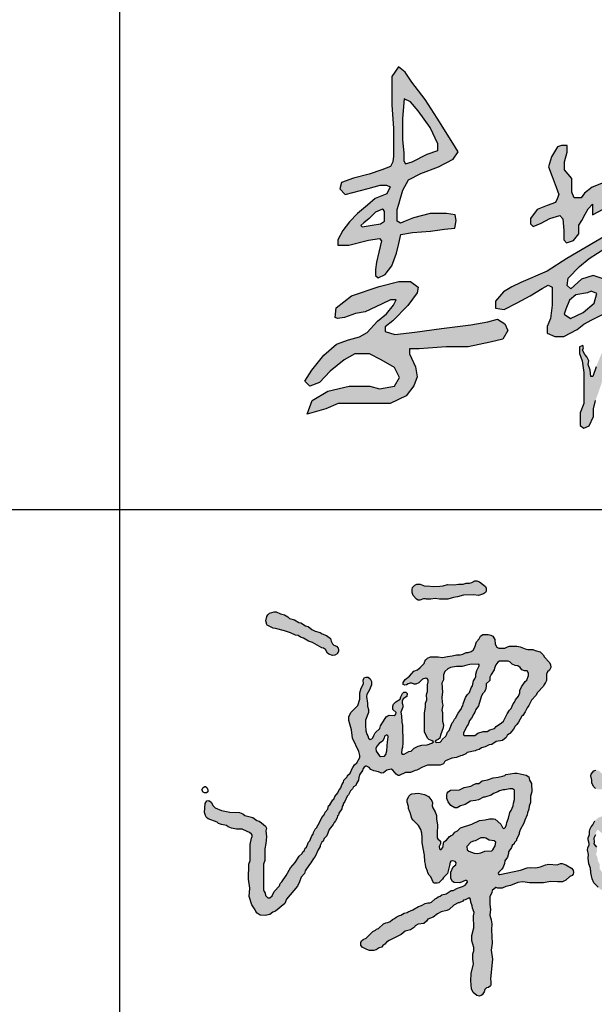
# Model space of a CAD drawing. Extents: x 499396 to 499732, y 3804753 to 3804872.
# Tile 31 of 41: x 499726.57 to 499728.39, y 3804776 to 3804779.13. Entities that reach past the tile are written whole.
import ezdxf

# ---------------------------------------------------------------- set-up
doc = ezdxf.new("R2010")
doc.units = 0
doc.layers.get('0').update_dxf_attribs({"linetype": 'CONTINUOUS'})
doc.layers.add('PUB_TITLE', color=4, linetype='CONTINUOUS')

# ---------------------------------------------------------------- blocks, each defined once
blk = doc.blocks.new('李敬辉')
h = blk.add_hatch(color=3)
h.paths.add_polyline_path([(3996.5, 949.9), (3919.8, 887.2), (3809.5, 793), (3729.9, 732.1), (3679.7, 668.6), (3669.6, 638.7), (3706.9, 622.2), (3817.5, 677.6), (3907.1, 707.5), (3970.1, 727.8), (3990.4, 742.7), (3996.3, 778.5), (4006, 824.1), (4011.9, 887.1), (4025.7, 937.2), (4016.7, 959.1)], flags=16)
h.paths.add_polyline_path([(4032, 1341.1), (3905.5, 1269.8), (3844.2, 1178.4), (3835.4, 1138.4), (3884.2, 1155.9), (3964.4, 1209.7), (4023.3, 1252.2), (4055.8, 1307.3)], flags=16)
h.paths.add_polyline_path([(3256.3, 1743.5), (3239.1, 1695.7), (3257.9, 1665.2), (3275.4, 1637), (3275.4, 1590.6), (3284.3, 1520.3), (3276.6, 1463.7), (3258.6, 1420.5), (3246.5, 1391.6), (3212.2, 1376.8), (3163.3, 1376.8), (3103.4, 1398.7), (3077.6, 1426.3), (3069.2, 1468.8), (3038.3, 1468.8), (3013.8, 1452.7), (3013.8, 1416), (3040.2, 1372.9), (3083, 1316.6), (3111.4, 1294.8), (3148.5, 1294.8), (3188, 1305.9), (3207.8, 1305.9), (3215.4, 1290.2), (3199.2, 1250.7), (3129, 1162.9), (3065.7, 1116.9), (3031.3, 1079.7), (2990.2, 1019.6), (2990.2, 980), (3002.5, 969.3), (3034.7, 1019.6), (3096.3, 1076.4), (3141.9, 1114.3), (3172.4, 1137.8), (3187.9, 1149.8), (3209.3, 1171.5), (3205.4, 1144.7), (3186.4, 1107.1), (3176.2, 1077.5), (3105.4, 1013.1), (3024.6, 946.4), (2961.7, 885.9), (2916.4, 845.5), (2879.9, 812.4), (2856.7, 773.9), (2851.3, 744.4), (2868, 729.6), (2913.9, 771), (3024.2, 863.9), (3095, 923.4), (3162.2, 988.1), (3199.8, 1041), (3221.7, 1053.5), (3242.8, 1066.7), (3269.9, 1066.7), (3247.3, 1030.3), (3206.2, 959.7), (3152.3, 892.8), (3048, 780.3), (2914.6, 624.9), (2820, 519.2), (2736.4, 377.1), (2707.5, 319.9), (2707.5, 271.6), (2718.3, 252.8), (2745.4, 249.2), (2858.1, 362.6), (2963.1, 494.8), (3040.7, 600.9), (3088, 652.1), (3116.2, 687.2), (3154.3, 721.3), (3169.9, 721.3), (3184.2, 707), (3175.2, 659.2), (3160, 608.6), (3147.2, 547.3), (3102.5, 439.3), (3102.5, 399.1), (3135.4, 384.2), (3182.1, 435.1), (3275.5, 581.1), (3338.1, 676.3), (3378.2, 765.6), (3378.2, 823.2), (3364, 834.1), (3343.1, 814.9), (3312.2, 748.1), (3274.6, 693.8), (3249.6, 663.8), (3233.7, 663.8), (3233.7, 706.9), (3217.9, 760.5), (3202.3, 787), (3172.4, 798.6), (3152.8, 811.7), (3179, 841.9), (3250.3, 928.9), (3319.2, 1012.8), (3341.3, 1063.1), (3341.3, 1107), (3311.2, 1129.8), (3281.9, 1136.6), (3265.6, 1130.9), (3253.7, 1147.7), (3273.4, 1224.7), (3292.3, 1258.9), (3300.9, 1289.2), (3335.2, 1337.8), (3426.7, 1418.5), (3514.9, 1502.1), (3559.8, 1542.1), (3577.8, 1591.9), (3558.2, 1616.4), (3526.3, 1589.5), (3483.8, 1557.6), (3439.6, 1527.4), (3401.2, 1491.4), (3374.2, 1468.6), (3349.7, 1456.3), (3337.5, 1471.8), (3337.5, 1533.9), (3337.5, 1591.2), (3327.7, 1652.9), (3312, 1690.3), (3293.1, 1724.5)])
h.paths.add_polyline_path([(2399.1, 950), (2324.1, 885.6), (2291.8, 840.4), (2298.3, 804.1), (2329.9, 753.2), (2348.1, 743.8), (2366.9, 785.4), (2388.6, 842.2), (2407.9, 897.9), (2407.9, 924.2), (2407.9, 940)], flags=16)
h.paths.add_polyline_path([(2725.7, 1379), (2627.5, 1264.2), (2489.2, 1112.6), (2318.3, 957.3), (2225.5, 889.5), (2164.9, 831.4), (2104.2, 784), (1996.8, 689), (2046.4, 668.3), (2183.7, 745.8), (2217.7, 770), (2263.7, 715.8), (2286.8, 695.6), (2286.8, 668.1), (2279.1, 640.7), (2241.6, 583.9), (2112.4, 460.7), (2008.5, 361.2), (1921.1, 281.2), (1873.5, 252), (1823.9, 185.9), (1871.5, 163.6), (1991.1, 251), (2139.4, 383.4), (2206.8, 457.7), (2250.4, 499.7), (2296, 552), (2320.7, 577.4), (2342.9, 577.4), (2377.1, 502.7), (2447.9, 397.1), (2527.5, 290.4), (2627.4, 188.8), (2710.2, 140.2), (2783.6, 107.8), (2853.8, 101.2), (2831.8, 151.6), (2737.5, 216.1), (2653, 296.3), (2536.3, 404.1), (2475, 501.9), (2432.5, 579.3), (2413.4, 645.4), (2403.8, 683.6), (2436.7, 807.2), (2460.6, 906.3), (2469.3, 996.4), (2496.6, 1033.1), (2598.2, 1129.4), (2672.2, 1199.7), (2749.1, 1286.2), (2776.5, 1328.9), (2776.5, 1380.6)])
h.paths.add_polyline_path([(1689.9, 731.3), (1619.3, 718.8), (1581.1, 687.5), (1558.3, 632.3), (1548.1, 601.5), (1587.4, 575.9), (1663.1, 612.3), (1728.6, 668.7), (1745.1, 726.2), (1710.4, 741.5)], flags=16)
h.paths.add_polyline_path([(1183.5, 736.1), (1135.3, 680.4), (1135.3, 637.9), (1187.9, 631.1), (1265.4, 671.1), (1343.6, 713.6), (1415.6, 756.7), (1451.9, 777.3), (1476.9, 766.1), (1476.9, 656.6), (1466.1, 576.7), (1445.6, 528.9), (1445.6, 488.6), (1491.6, 468.7), (1546.4, 468.7), (1627.3, 509.5), (1666.3, 542.2), (1715.8, 568.7), (1800, 610.5), (1823.7, 682.5), (1823.7, 776.5), (1789.4, 814.2), (1723.5, 836.2), (1652.4, 814.2), (1589, 754.2), (1566.5, 775.8), (1572.1, 819.5), (1640.5, 889.1), (1699.3, 937.6), (1799, 1001.9), (1910.2, 1063.5), (1966.9, 1096.7), (2020.9, 1122.3), (2062.9, 1142), (2097.2, 1154.5), (2128.3, 1145.2), (2134.9, 1119.1), (2057.3, 959.5), (1963.6, 793.8), (1869.9, 589), (1838.1, 503.3), (1786.6, 396.8), (1740.7, 285.2), (1721.1, 227.6), (1708.7, 227.6), (1705.4, 264.7), (1693.5, 298.9), (1697.4, 321.2), (1684.3, 345.8), (1673.5, 360.3), (1659.5, 385.2), (1665.7, 400.5), (1660, 414.6), (1640.6, 405.3), (1640.6, 365.8), (1657.3, 320.4), (1666.3, 251.5), (1666.3, 181), (1666.3, 123.1), (1666.3, 64.7), (1644.7, 8.4), (1644.7, -29.4), (1644.7, -68.9), (1667.3, -85.1), (1699.4, -69.4), (1725.7, -14.7), (1725.7, 32.1), (1737.3, 83), (1754.6, 130.3), (1774.9, 189.9), (1813.7, 303.5), (1860.2, 404.2), (1908.2, 512.7), (1944.4, 578.6), (1996.8, 689), (2070.3, 840.5), (2157.7, 998), (2228.2, 1080.9), (2316.4, 1178.2), (2427.8, 1344.3), (2506.4, 1503.7), (2572.1, 1639.4), (2617.3, 1732.8), (2617.3, 1789.9), (2589.4, 1821.2), (2559.7, 1810.5), (2511.1, 1746.3), (2429.5, 1500.9), (2312.8, 1303.1), (2260.4, 1228.8), (2233.1, 1187), (2195.3, 1227.4), (2139.4, 1253.8), (2094.3, 1236.1), (1925.7, 1150.5), (1796.8, 1074.1), (1563.7, 938.6), (1446.2, 861.5), (1288.4, 792.8), (1232.4, 768)])
h.paths.add_polyline_path([(1507.6, 1611.5), (1471.8, 1551.3), (1453.9, 1489.5), (1475.9, 1432), (1499.4, 1368.2), (1516.1, 1322.9), (1506.5, 1297.6), (1495.8, 1275.1), (1446.2, 1256.3), (1384.9, 1233.3), (1346, 1178.4), (1346, 1146.8), (1361.8, 1129.9), (1409.9, 1150.4), (1463, 1178.4), (1522.8, 1196.3), (1539.7, 1176.4), (1546.8, 1106.4), (1546.8, 1050.8), (1561.6, 1031.9), (1604.6, 1046.7), (1636.7, 1085.5), (1636.7, 1138.1), (1655.8, 1165.8), (1674.2, 1205.1), (1692.2, 1237.8), (1720, 1265.6), (1720, 1239.9), (1720, 1200.8), (1783.9, 1235.8), (1857, 1317.1), (1938.4, 1387.1), (2010.5, 1445.7), (2041.4, 1501.3), (2041.4, 1544.5), (1994, 1544.5), (1970.9, 1537.5), (1962, 1517.3), (1962, 1500.9), (1956.3, 1482.4), (1946.3, 1466.7), (1933.5, 1462.8), (1933.5, 1489.1), (1943.5, 1517.3), (1943.5, 1540.4), (1923.9, 1567.6), (1911.8, 1591.4), (1911.8, 1609.9), (1891.5, 1614.5), (1883.6, 1608.8), (1868.4, 1597.3), (1858.9, 1574.8), (1873.1, 1539.8), (1873.1, 1518.3), (1873.1, 1493), (1854.1, 1459.2), (1843.2, 1441.3), (1843.2, 1424.7), (1803.5, 1402), (1716.1, 1368.1), (1670.9, 1330.8), (1650.5, 1304.2), (1608.7, 1304.2), (1594, 1337.6), (1594, 1420.4), (1550.7, 1471), (1550.7, 1520.7), (1566, 1577.6), (1566, 1619.2), (1532.6, 1619.2)], flags=17)
h.paths.add_polyline_path([(168.3, 582.6), (175, 641.6), (267.1, 713.1), (434.8, 770.1), (553.4, 799.2), (623.7, 799.2), (670.1, 766.1), (662.8, 731.6), (607.8, 654.2), (515.7, 562), (470.6, 525.5), (470.6, 498.4), (527.6, 480.5), (649.6, 493.1), (809.4, 516.2), (985.6, 537.9), (1089.2, 557.1), (1146, 573), (1190.3, 543.8), (1208.6, 504.6), (1178.6, 451.1), (1102.6, 432.8), (970.6, 406.1), (837.8, 406.1), (676, 394.3), (617.4, 394.3), (617.4, 362.7), (653.2, 285.8), (662.5, 224), (643.8, 171.5), (596.9, 109.7), (500.3, 64.7), (399.1, 64.7), (276.5, 64.7), (186.7, 64.7), (113.4, 31.9), (0, 0), (30.7, 82.6), (125.2, 138.1), (253.7, 168.3), (377.2, 168.3), (435.3, 152.5), (527.3, 169.1), (556.4, 220.5), (526.5, 281), (446.1, 328.2), (375.6, 363), (287.7, 363), (223, 326.5), (138.4, 258.6), (74.6, 189.8), (15.7, 169.1), (-13.3, 198.9), (28.1, 265.2), (101.1, 355.5), (176.3, 421.5), (249.6, 448.8), (316.6, 466.8), (362, 491.2), (424.3, 559.5), (479, 604.9), (519.7, 656), (537.2, 689.2), (503.4, 689.2), (447.6, 663), (349.8, 615.9), (291.6, 607.2), (224.7, 582.2), (183.9, 575.8)])
h.paths.add_polyline_path([(454.2, 1235.9), (412.6, 1217.6), (373.2, 1179), (341.3, 1152.7), (323.3, 1137), (332.7, 1129.5), (391.2, 1138.8), (442.9, 1147.2), (466.8, 1162.8), (466.8, 1193.3), (466.8, 1220.7), (460.6, 1231.4)], flags=16)
h.paths.add_polyline_path([(584.9, 1900), (575.7, 1780.4), (575.7, 1654), (581.8, 1572.9), (581.8, 1526.9), (593.4, 1507.8), (633.2, 1521), (723.4, 1567.2), (787.9, 1588.9), (787.9, 1628.1), (740.8, 1726.6), (669, 1826.7), (622.6, 1881.6)], flags=16)
h.paths.add_polyline_path([(550.7, 2092.7), (510, 2033.6), (510, 1861.8), (521.2, 1723.2), (521.2, 1632), (521.2, 1554.5), (516.2, 1519.2), (503.1, 1492.2), (450, 1471.6), (373.8, 1446.8), (280.4, 1421.2), (207.1, 1394.8), (197.1, 1357.1), (229.1, 1323.6), (367.4, 1359.2), (439.3, 1380.6), (478.5, 1380.6), (499.6, 1370.1), (481.2, 1327.7), (410.9, 1298.6), (364.9, 1259.2), (303.2, 1209.7), (255.1, 1158.1), (215.5, 1107.2), (185.1, 1049.9), (185.1, 1017.4), (251.5, 1017.4), (369.7, 1047.8), (435.4, 1057.7), (448.1, 1043.5), (431.7, 976.1), (419, 915.1), (412, 871.7), (412, 836.2), (428.7, 822.1), (470.8, 841), (509.9, 894.5), (537.9, 969), (552.2, 1029.1), (565, 1083.3), (635.5, 1094.6), (742.4, 1103.1), (827.4, 1114), (889.7, 1120.5), (898.4, 1166.7), (891.9, 1200.2), (840, 1208), (741.9, 1208), (640, 1183.3), (590.8, 1162.2), (562, 1150.9), (543, 1162.2), (543, 1233.5), (552, 1265.7), (562.9, 1301.8), (577.4, 1349.3), (611.2, 1410.9), (685.9, 1450.1), (791.5, 1489.5), (880.3, 1536), (910.3, 1580.7), (878.4, 1632.1), (784.3, 1783.3), (711.3, 1895.6), (631.1, 2001), (590.4, 2061.4)])
h.paths.add_polyline_path([(4308.8, 1042.2), (4267.9, 1083.5), (4228.5, 1099), (4220.3, 1083), (4248, 1024.7), (4267, 1004.4), (4249.9, 960.1), (4210.1, 930), (4146.3, 875.1), (4101.2, 829.1), (4083.5, 810.5), (4082.6, 840.6), (4090.6, 909.6), (4112.8, 971.1), (4132.3, 1019.7), (4171.2, 1071.9), (4207.1, 1126.4), (4167, 1145.6), (4123.4, 1086.1), (4107.5, 1071.9), (4098.7, 1118.8), (4116.4, 1170.1), (4122.5, 1231), (4220.9, 1309.4), (4284.5, 1383.9), (4311.3, 1410.7), (4299.4, 1453.4), (4268.6, 1464.3), (4255.7, 1436.5), (4233.8, 1405.7), (4201, 1372), (4163.3, 1339.2), (4142.4, 1317.4), (4117.5, 1301.5), (4101.6, 1310.4), (4130.5, 1365), (4183.1, 1418.7), (4214, 1504.5), (4259.7, 1618.7), (4285.5, 1705.1), (4290.5, 1788.5), (4266.6, 1825.3), (4197.1, 1844.2), (4082.8, 1799.5), (3971.5, 1734.9), (3880, 1669.4), (3814.5, 1609.8), (3763.8, 1574), (3730, 1544.2), (3716.1, 1552.2), (3720, 1591.9), (3711.1, 1617.7), (3691.9, 1624.6), (3664.1, 1595.5), (3664.1, 1561.5), (3664.1, 1490.9), (3641.4, 1406.5), (3602.6, 1319.4), (3567.6, 1230.6), (3527.5, 1141.6), (3495.9, 1067.6), (3462.7, 1007.4), (3450.3, 962), (3450.3, 931.7), (3478.8, 912.7), (3517.5, 971.6), (3581.2, 1103.6), (3635, 1225.5), (3662.1, 1304.9), (3694, 1379.1), (3724.1, 1459.3), (3763, 1498.7), (3888.5, 1596.3), (3984.2, 1656.5), (4084.6, 1696), (4151.7, 1727.6), (4191.2, 1735.1), (4211.2, 1719.7), (4196.8, 1665.3), (4175.7, 1594.8), (4159, 1536.3), (4141.8, 1490.4), (4105.2, 1466.9), (4002.3, 1399.7), (3919.1, 1339.4), (3843.4, 1278.4), (3801.2, 1220.8), (3771.9, 1165.1), (3733.2, 1097.7), (3713.2, 1032.7), (3744.9, 1014.5), (3744.9, 994.8), (3781.7, 947.9), (3835.7, 987.8), (3822.8, 1038.2), (3884.7, 1080.2), (3966.2, 1126.1), (4001.8, 1149.6), (4027.6, 1142.7), (4027.6, 1072.2), (3991.9, 1011.1), (3905.3, 932.9), (3691.1, 754.7), (3587.5, 642), (3552.6, 606.3), (3525.8, 556), (3525.8, 503.2), (3567.2, 465.9), (3636.2, 474.9), (3747.4, 538.9), (3854.6, 600.6), (3933.3, 654.1), (3960.1, 654.1), (3978.9, 637), (3970.7, 581.1), (3966.9, 512.6), (3956.4, 415.5), (3943.8, 288.6), (3943.8, 132.3), (3935.5, 15.8), (3935.5, -184.7), (3935.5, -326), (3953.3, -425.1), (3953.3, -512.8), (3978.4, -561.8), (3996.7, -529.9), (3996.7, -404.6), (3996.7, -280.4), (4003, -148.6), (4003, -50.4), (4003, 46.6), (4013.1, 147.7), (4013.1, 282.3), (4017.6, 353.2), (4032.3, 518.3), (4035.5, 586.6), (4041.1, 624.7), (4072.8, 648.5), (4083.2, 698.5), (4091.9, 729.4), (4192, 815.3), (4286.7, 888.2), (4327, 954.7), (4343.5, 1002)])
for points in [[(550.7, 2092.7), (510, 2033.6), (510, 1861.8), (521.2, 1723.2), (521.2, 1632), (521.2, 1554.5), (516.2, 1519.2), (503.1, 1492.2), (450, 1471.6), (373.8, 1446.8), (280.4, 1421.2), (207.1, 1394.8), (197.1, 1357.1), (229.1, 1323.6), (367.4, 1359.2), (439.3, 1380.6), (478.5, 1380.6), (499.6, 1370.1), (481.2, 1327.7), (410.9, 1298.6), (364.9, 1259.2), (303.2, 1209.7), (255.1, 1158.1), (215.5, 1107.2), (185.1, 1049.9), (185.1, 1017.4), (251.5, 1017.4), (369.7, 1047.8), (435.4, 1057.7), (448.1, 1043.5), (431.7, 976.1), (419, 915.1), (412, 871.7), (412, 836.2), (428.7, 822.1), (470.8, 841), (509.9, 894.5), (537.9, 969), (552.2, 1029.1), (565, 1083.3), (635.5, 1094.6), (742.4, 1103.1), (827.4, 1114), (889.7, 1120.5), (898.4, 1166.7), (891.9, 1200.2), (840, 1208), (741.9, 1208), (640, 1183.3), (590.8, 1162.2), (562, 1150.9), (543, 1162.2), (543, 1233.5), (552, 1265.7), (562.9, 1301.8), (577.4, 1349.3), (611.2, 1410.9), (685.9, 1450.1), (791.5, 1489.5), (880.3, 1536), (910.3, 1580.7), (878.4, 1632.1), (784.3, 1783.3), (711.3, 1895.6), (631.1, 2001), (590.4, 2061.4)], [(584.9, 1900), (575.7, 1780.4), (575.7, 1654), (581.8, 1572.9), (581.8, 1526.9), (593.4, 1507.8), (633.2, 1521), (723.4, 1567.2), (787.9, 1588.9), (787.9, 1628.1), (740.8, 1726.6), (669, 1826.7), (622.6, 1881.6)], [(454.2, 1235.9), (412.6, 1217.6), (373.2, 1179), (341.3, 1152.7), (323.3, 1137), (332.7, 1129.5), (391.2, 1138.8), (442.9, 1147.2), (466.8, 1162.8), (466.8, 1193.3), (466.8, 1220.7), (460.6, 1231.4)], [(168.3, 582.6), (175, 641.6), (267.1, 713.1), (434.8, 770.1), (553.4, 799.2), (623.7, 799.2), (670.1, 766.1), (662.8, 731.6), (607.8, 654.2), (515.7, 562), (470.6, 525.5), (470.6, 498.4), (527.6, 480.5), (649.6, 493.1), (809.4, 516.2), (985.6, 537.9), (1089.2, 557.1), (1146, 573), (1190.3, 543.8), (1208.6, 504.6), (1178.6, 451.1), (1102.6, 432.8), (970.6, 406.1), (837.8, 406.1), (676, 394.3), (617.4, 394.3), (617.4, 362.7), (653.2, 285.8), (662.5, 224), (643.8, 171.5), (596.9, 109.7), (500.3, 64.7), (399.1, 64.7), (276.5, 64.7), (186.7, 64.7), (113.4, 31.9), (0, 0), (30.7, 82.6), (125.2, 138.1), (253.7, 168.3), (377.2, 168.3), (435.3, 152.5), (527.3, 169.1), (556.4, 220.5), (526.5, 281), (446.1, 328.2), (375.6, 363), (287.7, 363), (223, 326.5), (138.4, 258.6), (74.6, 189.8), (15.7, 169.1), (-13.3, 198.9), (28.1, 265.2), (101.1, 355.5), (176.3, 421.5), (249.6, 448.8), (316.6, 466.8), (362, 491.2), (424.3, 559.5), (479, 604.9), (519.7, 656), (537.2, 689.2), (503.4, 689.2), (447.6, 663), (349.8, 615.9), (291.6, 607.2), (224.7, 582.2), (183.9, 575.8)], [(1689.9, 731.3), (1619.3, 718.8), (1581.1, 687.5), (1558.3, 632.3), (1548.1, 601.5), (1587.4, 575.9), (1663.1, 612.3), (1728.6, 668.7), (1745.1, 726.2), (1710.4, 741.5)]]:
    blk.add_lwpolyline(points, close=True)
for points in [[(1789.4, 814.2), (1723.5, 836.2), (1652.4, 814.2), (1589, 754.2), (1566.5, 775.8), (1572.1, 819.5), (1640.5, 889.1), (1699.3, 937.6), (1799, 1001.9)], [(1740.7, 285.2), (1721.1, 227.6), (1708.7, 227.6), (1705.4, 264.7), (1693.5, 298.9), (1697.4, 321.2), (1684.3, 345.8), (1673.5, 360.3), (1659.5, 385.2), (1665.7, 400.5), (1660, 414.6), (1640.6, 405.3), (1640.6, 365.8), (1657.3, 320.4), (1666.3, 251.5), (1666.3, 181), (1666.3, 123.1), (1666.3, 64.7), (1644.7, 8.4), (1644.7, -29.4), (1644.7, -68.9), (1667.3, -85.1), (1699.4, -69.4), (1725.7, -14.7), (1725.7, 32.1), (1737.3, 83)], [(1796.8, 1074.1), (1563.7, 938.6), (1446.2, 861.5), (1288.4, 792.8), (1232.4, 768), (1183.5, 736.1), (1135.3, 680.4), (1135.3, 637.9), (1187.9, 631.1), (1265.4, 671.1), (1343.6, 713.6), (1415.6, 756.7), (1451.9, 777.3), (1476.9, 766.1), (1476.9, 656.6), (1466.1, 576.7), (1445.6, 528.9), (1445.6, 488.6), (1491.6, 468.7), (1546.4, 468.7), (1627.3, 509.5), (1666.3, 542.2), (1715.8, 568.7), (1800, 610.5)], [(1803.5, 1402), (1716.1, 1368.1), (1670.9, 1330.8), (1650.5, 1304.2), (1608.7, 1304.2), (1594, 1337.6), (1594, 1420.4), (1550.7, 1471), (1550.7, 1520.7), (1566, 1577.6), (1566, 1619.2), (1532.6, 1619.2), (1507.6, 1611.5), (1471.8, 1551.3), (1453.9, 1489.5), (1475.9, 1432), (1499.4, 1368.2), (1516.1, 1322.9), (1506.5, 1297.6), (1495.8, 1275.1), (1446.2, 1256.3), (1384.9, 1233.3), (1346, 1178.4), (1346, 1146.8), (1361.8, 1129.9), (1409.9, 1150.4), (1463, 1178.4), (1522.8, 1196.3), (1539.7, 1176.4), (1546.8, 1106.4), (1546.8, 1050.8), (1561.6, 1031.9), (1604.6, 1046.7), (1636.7, 1085.5), (1636.7, 1138.1), (1655.8, 1165.8), (1674.2, 1205.1), (1692.2, 1237.8), (1720, 1265.6), (1720, 1239.9), (1720, 1200.8), (1783.9, 1235.8)]]:
    blk.add_lwpolyline(points)
blk = doc.blocks.new('谭文军')
at = {"linetype": 'Continuous'}
for points in [[(1125, 2635), (1145, 2632), (1165, 2638), (1173, 2644), (1175, 2649), (1175, 2661), (1172, 2667), (1149, 2685), (1139, 2690), (1130, 2690), (1119, 2683), (1109, 2681), (1097, 2681), (1085, 2677), (1066, 2677), (1049, 2674), (1023, 2675), (1006, 2670), (993, 2668), (967, 2667), (944, 2670), (935, 2669), (916, 2676), (902, 2676), (895, 2672), (886, 2663), (884, 2656), (884, 2644), (888, 2632), (901, 2617), (908, 2614), (914, 2614), (933.8, 2620.6), (941, 2617), (958, 2617), (974, 2620), (992, 2618), (1024, 2618), (1047, 2624), (1063, 2626), (1086, 2633)], [(436, 2475), (445, 2468), (457, 2464), (477, 2452), (492, 2447), (529, 2426), (536, 2425), (543, 2419), (551, 2405), (556, 2401), (571, 2396), (580, 2397), (589, 2402), (595, 2412), (595, 2420), (593, 2425), (587, 2432), (572.8, 2438.5), (566, 2452), (563, 2463), (547, 2474), (530, 2481), (522, 2486), (503, 2491), (490, 2498), (475, 2510), (465, 2513), (446, 2524), (439, 2525), (421, 2536), (402, 2541), (395, 2548), (382, 2556), (366, 2560), (349, 2567), (341, 2567), (323, 2563), (316, 2556), (312, 2549), (309, 2532), (312, 2518), (314, 2515), (337, 2503), (347, 2502), (382, 2493), (406, 2485), (426, 2476)]]:
    blk.add_hatch(color=256, dxfattribs=at).paths.add_polyline_path(points)
h = blk.add_hatch(color=256, dxfattribs=at)
h.paths.add_polyline_path([(846, 2122), (843, 2133), (842, 2158), (839, 2173), (848, 2193), (848, 2201), (843.3, 2212.1), (849, 2225), (863, 2235), (864, 2246), (859, 2251), (852, 2251), (846, 2246), (839, 2233), (837, 2224), (820, 2213), (811, 2205), (808, 2197), (808, 2183), (824.2, 2168), (813, 2160), (794, 2161), (788, 2159), (782, 2154), (772, 2137), (760, 2119), (757, 2109), (739, 2091), (733, 2081), (728.9, 2068.8), (719, 2066), (713, 2071), (710, 2080), (706, 2086), (702, 2100), (700, 2120), (701, 2141), (712, 2172), (713, 2184), (709, 2196), (709, 2209), (703.3, 2237.4), (717, 2261), (724, 2280), (724, 2293), (719, 2304), (711, 2310), (702, 2311), (697, 2309), (691, 2300), (693, 2285), (683, 2267), (679, 2249), (678, 2236), (679, 2224), (671, 2199), (643, 2172), (635, 2155), (635, 2140), (646, 2104), (650, 2071), (674, 2018), (678, 2003), (678, 1994), (666, 1974), (657, 1966), (651, 1955), (649, 1954), (640, 1933), (630, 1924), (628, 1919), (616, 1905), (614, 1897), (607, 1887), (603, 1875), (596, 1865), (592, 1856), (580, 1841), (576, 1831), (572, 1828), (561, 1809), (555, 1804), (552, 1792), (542, 1779), (538, 1769), (529, 1759), (521, 1741), (508, 1718), (503, 1713), (496, 1700), (495, 1693), (490, 1686), (482, 1667), (477, 1662), (468, 1642), (464, 1638), (459, 1628), (454, 1623), (451, 1617), (440, 1607), (424, 1582), (406, 1560), (389, 1530), (371, 1505), (365, 1499), (362, 1490), (342, 1467), (334, 1451), (320.3, 1438.7), (307, 1452), (306, 1461), (300, 1470), (300, 1575), (305, 1590), (305, 1635), (309, 1656), (311, 1683), (309, 1706), (311, 1717), (308, 1725), (292, 1738), (282, 1744), (273, 1747), (257, 1758), (226, 1767), (218, 1773), (205, 1778), (167, 1779), (135, 1786), (110, 1797), (102, 1805), (94, 1819), (84, 1825), (77, 1824), (70, 1814), (67, 1778), (71, 1767), (76, 1759), (82, 1753), (117, 1740), (123, 1735), (134, 1731), (154, 1727), (161, 1722), (174, 1717), (194, 1713), (215, 1713), (235, 1703), (245, 1700), (257.3, 1689.3), (252, 1677), (247, 1653), (247, 1590), (242, 1575), (241, 1516), (246, 1481), (243, 1448), (254, 1415), (267, 1395), (269, 1389), (275, 1382), (287, 1375), (306, 1373), (324, 1377), (336, 1386), (347, 1390), (383, 1421), (390, 1437), (433, 1489), (441, 1505), (448, 1524), (461, 1539), (464, 1549), (480, 1574), (486, 1580), (496, 1597), (503, 1605), (514, 1631), (523, 1645), (523, 1648), (529, 1661), (534, 1666), (538, 1676), (549, 1687), (558, 1712), (573, 1731), (577, 1739), (583, 1745), (589, 1757), (591, 1765), (594, 1768), (596, 1776), (608, 1793), (609.6, 1807.7), (620, 1821), (629, 1842), (634, 1848), (642, 1863), (650, 1871), (653, 1879), (662, 1884), (665, 1892), (673, 1905), (674, 1917), (676, 1920), (677, 1927), (689, 1944), (690, 1949), (697.5, 1961), (705, 1961), (715, 1955), (722, 1948), (733, 1942), (752, 1938), (763, 1933), (771, 1934), (785, 1945), (801, 1949), (808, 1945), (821, 1929), (829, 1924), (833, 1924), (858, 1935), (877, 1936), (896, 1944), (903, 1945), (925, 1957), (945, 1964), (994, 1964), (1008, 1970), (1012.2, 1979.8), (1040, 1992), (1058, 1994), (1074, 2001), (1081, 2002), (1095, 2009), (1101, 2014), (1132, 2021), (1137, 2024), (1147, 2026), (1157, 2032), (1171, 2036), (1187, 2044), (1197, 2046), (1215, 2058), (1239, 2061), (1254, 2073), (1258, 2081), (1265, 2088), (1268, 2089), (1283, 2106), (1289, 2118), (1296, 2124), (1302, 2133), (1315, 2157), (1319, 2160), (1329, 2174), (1336, 2190), (1343, 2199), (1353, 2220), (1371, 2239), (1377, 2250), (1401, 2275), (1403, 2282), (1409, 2290), (1412, 2297), (1412, 2327.5), (1424, 2338), (1429, 2348), (1428, 2360), (1423, 2370), (1414, 2379), (1413, 2382), (1404, 2389), (1399, 2399), (1387, 2410), (1368, 2415), (1358, 2420), (1334, 2420), (1309, 2430), (1296, 2432), (1267, 2432), (1259, 2430), (1249, 2425), (1219.5, 2425), (1210, 2440), (1209, 2459), (1201, 2472), (1194, 2476), (1183, 2479), (1162, 2479), (1153, 2472), (1148, 2461), (1137, 2449), (1131, 2428), (1121.1, 2412.4), (1105, 2408), (1097, 2408), (1083, 2401), (1073, 2398), (1058, 2399), (1042, 2394), (1023, 2392), (1004, 2388), (986, 2390), (956, 2390), (945, 2385), (938, 2379), (934, 2373), (931, 2364), (916, 2348), (905, 2340), (891, 2334), (874, 2314), (857, 2301), (849, 2290), (849, 2282), (855, 2279), (862, 2280), (871.8, 2287), (883, 2287), (892, 2283), (898, 2283), (910, 2288), (925, 2303), (941.8, 2308.2), (948.2, 2296.9), (944, 2280), (944, 2254), (941, 2242), (942, 2222), (937, 2209), (937, 2193), (933, 2170), (933, 2096), (944, 2071), (950, 2065), (963, 2060), (968, 2056), (962, 2051), (943, 2044), (922, 2043), (908, 2039), (892, 2031), (880, 2020), (871, 2018), (853, 2008), (841.7, 2008), (843, 2026), (846, 2034), (847, 2052)])
h.paths.add_polyline_path([(790, 2079), (789, 2063), (787, 2057), (784, 2021), (781, 2007), (775, 2000), (757.6, 1998.8), (742, 2020), (741, 2030), (745, 2039), (754, 2050), (768, 2059), (774, 2071), (776, 2079), (784.6, 2084.4)], flags=16)
h.paths.add_polyline_path([(987, 2066), (993, 2071), (995, 2082), (1006, 2111), (1007, 2123), (1003, 2137), (1004, 2171), (1001, 2181), (1005, 2200), (1002, 2211), (1001, 2232), (1004, 2252), (1001, 2287), (1007, 2300), (1008, 2320), (1012, 2333), (1024, 2344), (1035, 2348), (1059, 2352), (1081, 2352), (1099, 2358), (1111, 2360), (1146.6, 2362.2), (1148, 2355), (1138, 2337), (1134, 2323), (1134, 2308), (1125, 2296), (1121, 2277), (1116, 2269), (1109, 2250), (1102, 2243), (1094, 2230), (1085, 2206), (1084, 2198), (1080, 2193), (1078, 2187), (1065, 2169), (1055, 2149), (1051, 2145), (1046, 2135), (1041, 2131), (1029, 2101), (1023, 2094), (1019.8, 2081.3), (1002, 2066), (998.4, 2055.3), (978, 2054), (973, 2059)], flags=16)
h.paths.add_polyline_path([(1086, 2090), (1099, 2118), (1104, 2124), (1110, 2140), (1117, 2149), (1126, 2167), (1131, 2173), (1134, 2183), (1145, 2198), (1155, 2233), (1161, 2245), (1167, 2251), (1172, 2261), (1175, 2274), (1175, 2284), (1189, 2297), (1190, 2310), (1195, 2321), (1207, 2339), (1208, 2346), (1213, 2359), (1221, 2369), (1228, 2374), (1244, 2374), (1245, 2373), (1264.8, 2374.2), (1277, 2362), (1289, 2356), (1299, 2355), (1309, 2348), (1316, 2340), (1326, 2336), (1336, 2335), (1342, 2326), (1342, 2317), (1335, 2299), (1329, 2294), (1314, 2272), (1308, 2258), (1307, 2249), (1302, 2236), (1290, 2221), (1286, 2212), (1281, 2206), (1273, 2187), (1267, 2181), (1258, 2167), (1243, 2138), (1236, 2131), (1215, 2117), (1208, 2109), (1190, 2103), (1179, 2097), (1163, 2097), (1142, 2090), (1131, 2081), (1086, 2081)], flags=16)
h = blk.add_hatch(color=256, dxfattribs=at)
h.paths.add_polyline_path([(1886.1, 2030), (1868.1, 2025), (1860.1, 2021), (1842.1, 2017), (1826.1, 2007), (1803.1, 2000), (1799.1, 1996), (1790.1, 1992), (1774.1, 1981), (1766.1, 1979), (1757.1, 1974), (1748.1, 1967), (1739.1, 1963), (1737.1, 1960), (1723.1, 1954), (1713.1, 1953), (1699.1, 1942), (1685.1, 1936), (1679.1, 1936), (1652.1, 1928), (1641.1, 1928), (1628.1, 1933), (1616.1, 1944), (1606.1, 1945), (1599.1, 1942), (1588.1, 1929), (1587.1, 1922), (1590.1, 1906), (1590.1, 1895), (1597.1, 1881), (1605.1, 1873), (1612.1, 1870), (1629.1, 1870), (1641.1, 1873), (1670.1, 1873), (1690.1, 1881), (1711.1, 1885), (1729.1, 1894), (1734.1, 1895), (1753.1, 1906), (1760.1, 1908), (1787.1, 1923), (1791.1, 1927), (1814.1, 1936), (1830.1, 1947), (1838.1, 1950), (1844.1, 1955), (1860.1, 1960), (1875.1, 1968), (1900.1, 1974), (1907.1, 1980), (1918.1, 1985), (1927.1, 1986), (1935.1, 1992), (1947.1, 1998), (1963.1, 1998), (1968.8, 1983.8), (1951.1, 1933), (1944.1, 1926), (1942.1, 1921), (1929.1, 1909), (1925.1, 1903), (1922.1, 1894), (1913.1, 1880), (1902.1, 1857), (1879.1, 1828), (1875.1, 1818), (1861.1, 1803), (1854.1, 1787.4), (1842.1, 1777), (1839.1, 1769), (1832.1, 1762), (1827.1, 1753), (1824.1, 1743), (1795.4, 1710), (1781.1, 1710), (1766.1, 1725), (1760.1, 1728), (1739.1, 1732), (1728.1, 1737), (1691.1, 1742), (1678.1, 1747), (1670.1, 1752), (1665.1, 1752), (1643.1, 1764), (1632.1, 1764), (1616.1, 1758), (1602.1, 1746), (1595.1, 1730), (1588.1, 1722), (1583.1, 1712), (1581.1, 1704), (1582.1, 1692), (1576.1, 1678), (1576.1, 1671), (1581.2, 1653.4), (1575.1, 1639), (1574.1, 1632), (1577.1, 1613), (1576.1, 1599), (1579.1, 1576), (1585.1, 1559), (1585.1, 1553), (1587.1, 1549), (1587.1, 1541), (1592.1, 1518), (1599.1, 1501), (1615.1, 1484), (1626.1, 1475), (1633.1, 1473), (1640.1, 1465), (1655.1, 1459), (1667.1, 1459), (1682.1, 1465), (1690.1, 1475), (1698.1, 1479), (1708.1, 1490), (1710.1, 1496), (1726.1, 1519), (1736.1, 1529), (1737.1, 1532), (1749.1, 1543), (1751.1, 1548), (1764.1, 1565), (1778.1, 1590), (1795.1, 1607), (1802.1, 1617), (1810.1, 1625), (1818.1, 1630), (1829.1, 1631), (1855.1, 1624), (1877.1, 1621), (1899.1, 1615), (1913.1, 1609), (1920.1, 1604), (1943, 1598.9), (1962.1, 1588), (1971.1, 1579), (1992.1, 1569), (2005.1, 1568), (2017.1, 1570), (2030.1, 1566), (2059.1, 1561), (2078.1, 1560), (2094.1, 1557), (2121.1, 1557), (2128.1, 1555), (2169.1, 1560), (2192.1, 1566), (2202.6, 1573), (2218.1, 1573), (2226.1, 1578), (2232.1, 1584), (2249.1, 1589), (2269.1, 1592), (2285.1, 1601), (2294.1, 1603), (2311.1, 1614), (2322.1, 1618), (2347.1, 1639), (2354.1, 1652), (2353.1, 1663), (2343.1, 1672), (2334.1, 1673), (2329.1, 1671), (2320.1, 1663), (2311.1, 1662), (2301.1, 1657), (2279.1, 1642), (2259.1, 1638), (2244.1, 1633), (2234.1, 1633), (2217.1, 1623), (2207.1, 1624), (2170.1, 1620), (2123.1, 1619), (2064.1, 1627), (2041.1, 1638), (2033.1, 1639), (2018.1, 1645), (1999.1, 1647), (1983.1, 1653), (1977.1, 1657), (1950.1, 1664), (1921.1, 1675), (1903.1, 1677), (1874.1, 1685), (1867.1, 1685), (1858.3, 1691.3), (1866.1, 1703), (1869.1, 1711), (1890.1, 1737), (1898.1, 1743), (1903.1, 1755), (1914.1, 1767), (1916.1, 1776), (1922.1, 1782), (1927.1, 1791), (1942.1, 1806), (1969.1, 1852), (1989.1, 1880), (1994.1, 1891), (2008.1, 1906), (2014.1, 1920), (2015.1, 1926), (2022.1, 1937), (2029.1, 1958), (2038.1, 1973), (2040.1, 1982), (2041.1, 2006), (2048.1, 2031), (2045.1, 2044), (2039.1, 2051), (2032.1, 2055), (2000.1, 2058), (1987.1, 2058), (1970.1, 2055), (1963.1, 2052), (1941.1, 2047), (1931.1, 2047), (1908.1, 2042)])
h.paths.add_polyline_path([(1749.1, 1664), (1758.5, 1657.3), (1754.3, 1646.9), (1743.1, 1637), (1732.1, 1617), (1716.1, 1601), (1712.1, 1593), (1703.1, 1587), (1698.1, 1570), (1688.1, 1562), (1685.1, 1554), (1668.1, 1533), (1666.1, 1528), (1654.9, 1518.1), (1630.1, 1544), (1621.1, 1558.1), (1621.1, 1575), (1613.1, 1592), (1613.1, 1600), (1607, 1614.7), (1611.1, 1627), (1611.1, 1637), (1609.1, 1642), (1598.1, 1655), (1600.1, 1662), (1599.1, 1677), (1605.1, 1690), (1606.1, 1700), (1614.1, 1711.1), (1619.1, 1706), (1629.1, 1698), (1636.1, 1695), (1656.1, 1692), (1675.1, 1683), (1699.1, 1676), (1712.1, 1675), (1725.1, 1668), (1737.1, 1664)], flags=16)
h = blk.add_hatch(color=256, dxfattribs=at)
h.paths.add_polyline_path([(1133, 1825), (1145, 1828), (1164, 1838), (1170, 1838), (1195, 1846), (1204, 1853), (1221, 1860), (1227, 1864), (1242, 1868), (1249, 1868), (1268, 1872), (1279, 1871), (1287, 1866), (1286, 1829), (1282, 1815), (1281, 1805), (1274, 1786), (1268, 1778), (1263, 1756), (1256, 1739), (1255, 1731), (1249.7, 1717.7), (1241.7, 1715.7), (1233, 1733), (1210, 1752), (1204, 1754), (1188, 1754), (1171, 1749), (1149, 1747), (1119, 1733), (1074, 1718), (1062, 1706), (1052, 1701), (1044, 1690), (1037, 1688), (1031, 1684), (1019, 1669), (1009, 1663), (1005, 1641), (996.1, 1630.9), (987.5, 1639.5), (996, 1655), (996, 1665), (983.1, 1676.7), (982, 1697), (984, 1729), (980, 1753), (980, 1767), (975, 1781), (962.6, 1799.6), (964, 1816), (961, 1824), (954, 1835), (948, 1841), (932, 1849), (909, 1854), (883, 1852), (877, 1849), (871, 1843), (864, 1828), (864, 1819), (870, 1802), (870, 1794), (873, 1783), (876, 1778), (883, 1755), (888, 1748), (909, 1727), (918, 1711), (922, 1697), (924, 1680), (924, 1659), (933, 1611), (934, 1585), (937, 1575), (938, 1563), (945, 1547), (946, 1541), (951, 1532), (958, 1525), (968, 1502), (972, 1500), (982, 1500), (989, 1502), (1003, 1516), (1007, 1523), (1023, 1539), (1031, 1570), (1033.6, 1586.7), (1043, 1588), (1057.5, 1583.6), (1056, 1573), (1046, 1564), (1036, 1543), (1036, 1519), (1043, 1507), (1049, 1503), (1072, 1502), (1095.6, 1512.1), (1103.5, 1505.8), (1092, 1492), (1082, 1487), (1062, 1481), (1045, 1472), (1037, 1471), (1018, 1459), (1001, 1454), (994, 1449), (986, 1446), (980, 1441), (974, 1439), (956.8, 1423), (946, 1423), (935, 1420), (921, 1412), (909, 1409), (887, 1395), (869, 1388), (865, 1385), (853, 1382), (840, 1374), (834, 1373), (821, 1366), (815, 1361), (807, 1358), (798, 1350), (788, 1345), (781, 1344), (772, 1340), (752, 1322), (744, 1319), (740, 1315), (730, 1310), (703, 1284), (692, 1279), (685, 1273), (682, 1267), (682, 1257), (688, 1249), (706, 1239), (717, 1236), (734, 1236), (742, 1238), (755, 1246), (765, 1249), (769, 1255), (777, 1261), (783, 1268), (794, 1275), (841, 1298), (857, 1311), (878, 1317), (893, 1327), (896, 1333), (908, 1339), (930, 1342), (940, 1351), (946, 1359), (967, 1367), (984, 1380), (998, 1387), (1020, 1393), (1029, 1397), (1048, 1414), (1065, 1423), (1069, 1423), (1083, 1430), (1086, 1433), (1093, 1435), (1109.7, 1442.8), (1114, 1437), (1115, 1426), (1120, 1411), (1121, 1402), (1128, 1385), (1125, 1372), (1126, 1325), (1119, 1294), (1119, 1273), (1126, 1247), (1126, 1234), (1123, 1222), (1123, 1202), (1125, 1183), (1116, 1145), (1115, 1116), (1118, 1085), (1124, 1070), (1138, 1058), (1149, 1056), (1156, 1058), (1160, 1061), (1167, 1073), (1171.6, 1086.9), (1184, 1090), (1192, 1097), (1194, 1101), (1194, 1113), (1192, 1124), (1200, 1201), (1195, 1237), (1199, 1264), (1196, 1317), (1197, 1341), (1195, 1356), (1190, 1374), (1192, 1397), (1189, 1417), (1190, 1446), (1197, 1463), (1199, 1472), (1213, 1483), (1221, 1481), (1238, 1481), (1252, 1487), (1271, 1491), (1299, 1503), (1319, 1505), (1345, 1502), (1401, 1502), (1428, 1507), (1455, 1505), (1475, 1506), (1489, 1512), (1504, 1526), (1513, 1531), (1517, 1536), (1519, 1542), (1517, 1551), (1511, 1559), (1489, 1572), (1474, 1578), (1467, 1578), (1454, 1573), (1422, 1575), (1408, 1572), (1389, 1565), (1369, 1561), (1350, 1562), (1336, 1560), (1310, 1552), (1226.5, 1533.5), (1220.4, 1539.6), (1237, 1555), (1242, 1563), (1247, 1578), (1248, 1588), (1259, 1603), (1263, 1617), (1263, 1623), (1275, 1641), (1278, 1648), (1285, 1655), (1287, 1660), (1294, 1668), (1295, 1673), (1305, 1693), (1305, 1698), (1309, 1710), (1323, 1736), (1327, 1748), (1337, 1769), (1338, 1777), (1343, 1792), (1344, 1803), (1350, 1818), (1350, 1843), (1355, 1860), (1353, 1893), (1346, 1906), (1343, 1918), (1333, 1925), (1297, 1933), (1286, 1933), (1253, 1928), (1248, 1924), (1240, 1921), (1222, 1917), (1202, 1915), (1180, 1907), (1160, 1903), (1146, 1893), (1136, 1892), (1127, 1889), (1115, 1882), (1089, 1876), (1070, 1868), (1035, 1866), (1026, 1860), (1022, 1854), (1020, 1847), (1021, 1834), (1026, 1820), (1036, 1806), (1052, 1797), (1061, 1797), (1074, 1804), (1093, 1810), (1113, 1823)])
h.paths.add_polyline_path([(1154, 1678), (1170.5, 1679.2), (1187, 1669), (1207, 1667), (1213, 1662), (1210, 1647), (1198.8, 1627.1), (1170, 1626), (1154, 1619), (1141, 1617), (1128, 1618), (1107, 1626), (1100, 1632), (1099, 1644), (1115, 1661), (1125, 1666), (1132, 1667)], flags=16)
for points in [[(1130, 2690), (1139, 2690), (1149, 2685), (1172, 2667), (1175, 2661), (1175, 2649), (1173, 2644), (1165, 2638), (1145, 2632), (1125, 2635), (1086, 2633), (1063, 2626), (1047, 2624), (1024, 2618), (992, 2618), (974, 2620), (958, 2617), (941, 2617), (937, 2619), (929, 2619), (914, 2614), (908, 2614), (901, 2617), (888, 2632), (884, 2644), (884, 2656), (886, 2663), (895, 2672), (902, 2676), (916, 2676), (935, 2669), (944, 2670), (967, 2667), (993, 2668), (1006, 2670), (1023, 2675), (1049, 2674), (1066, 2677), (1085, 2677), (1097, 2681), (1109, 2681), (1119, 2683), (1130, 2690)], [(341, 2567), (349, 2567), (366, 2560), (382, 2556), (395, 2548), (402, 2541), (421, 2536), (439, 2525), (446, 2524), (465, 2513), (475, 2510), (490, 2498), (503, 2491), (522, 2486), (530, 2481), (547, 2474), (563, 2463), (566, 2452), (571, 2442), (576, 2437), (587, 2432), (593, 2425), (595, 2420), (595, 2412), (589, 2402), (580, 2397), (571, 2396), (556, 2401), (551, 2405), (543, 2419), (536, 2425), (529, 2426), (492, 2447), (477, 2452), (457, 2464), (445, 2468), (436, 2475), (426, 2476), (406, 2485), (382, 2493), (347, 2502), (337, 2503), (314, 2515), (312, 2518), (309, 2532), (312, 2549), (316, 2556), (323, 2563), (341, 2567)], [(1162, 2479), (1183, 2479), (1194, 2476), (1201, 2472), (1209, 2459), (1210, 2440), (1217, 2429), (1225, 2425), (1249, 2425), (1259, 2430), (1267, 2432), (1296, 2432), (1309, 2430), (1329, 2422), (1339, 2420), (1358, 2420), (1368, 2415), (1387, 2410), (1399, 2399), (1404, 2389), (1413, 2382), (1414, 2379), (1423, 2370), (1428, 2360), (1429, 2348), (1424, 2338), (1416, 2331), (1412, 2322), (1412, 2297), (1409, 2290), (1403, 2282), (1401, 2275), (1377, 2250), (1371, 2239), (1353, 2220), (1343, 2199), (1336, 2190), (1329, 2174), (1319, 2160), (1315, 2157), (1302, 2133), (1296, 2124), (1289, 2118), (1283, 2106), (1268, 2089), (1265, 2088), (1258, 2081), (1254, 2073), (1239, 2061), (1215, 2058), (1197, 2046), (1187, 2044), (1171, 2036), (1157, 2032), (1147, 2026), (1137, 2024), (1132, 2021), (1101, 2014), (1095, 2009), (1081, 2002), (1074, 2001), (1058, 1994), (1040, 1992), (1015, 1981), (1011, 1977), (1008, 1970), (994, 1964), (945, 1964), (925, 1957), (903, 1945), (896, 1944), (877, 1936), (858, 1935), (833, 1924), (829, 1924), (821, 1929), (808, 1945), (801, 1949), (785, 1945), (771, 1934), (763, 1933), (752, 1938), (733, 1942), (722, 1948), (715, 1955), (705, 1961), (702, 1961), (695, 1957), (690, 1949), (689, 1944), (677, 1927), (676, 1920), (674, 1917), (673, 1905), (665, 1892), (662, 1884), (653, 1879), (650, 1871), (642, 1863), (634, 1848), (629, 1842), (620, 1821), (613, 1812), (613, 1809), (609, 1802), (608, 1793), (596, 1776), (594, 1768), (591, 1765), (589, 1757), (583, 1745), (577, 1739), (573, 1731), (558, 1712), (549, 1687), (538, 1676), (534, 1666), (529, 1661), (523, 1648), (523, 1645), (514, 1631), (503, 1605), (496, 1597), (486, 1580), (480, 1574), (464, 1549), (461, 1539), (448, 1524), (441, 1505), (433, 1489), (390, 1437), (383, 1421), (347, 1390), (336, 1386), (324, 1377), (306, 1373), (287, 1375), (275, 1382), (269, 1389), (267, 1395), (254, 1415), (243, 1448), (246, 1481), (241, 1516), (242, 1575), (247, 1590), (247, 1653), (252, 1677), (255, 1684), (255, 1689), (253, 1693), (245, 1700), (235, 1703), (215, 1713), (194, 1713), (174, 1717), (161, 1722), (154, 1727), (134, 1731), (123, 1735), (117, 1740), (82, 1753), (76, 1759), (71, 1767), (67, 1778), (70, 1814), (77, 1824), (84, 1825), (94, 1819), (102, 1805), (110, 1797), (135, 1786), (167, 1779), (205, 1778), (218, 1773), (226, 1767), (257, 1758), (273, 1747), (282, 1744), (292, 1738), (308, 1725), (311, 1717), (309, 1706), (311, 1683), (309, 1656), (305, 1635), (305, 1590), (300, 1575), (300, 1474), (302, 1467), (306, 1461), (307, 1452), (317, 1442), (324, 1442), (334, 1451), (342, 1467), (362, 1490), (365, 1499), (371, 1505), (389, 1530), (406, 1560), (424, 1582), (440, 1607), (451, 1617), (454, 1623), (459, 1628), (464, 1638), (468, 1642), (477, 1662), (482, 1667), (490, 1686), (495, 1693), (496, 1700), (503, 1713), (508, 1718), (521, 1741), (529, 1759), (538, 1769), (542, 1779), (552, 1792), (555, 1804), (561, 1809), (572, 1828), (576, 1831), (580, 1841), (592, 1856), (596, 1865), (603, 1875), (607, 1887), (614, 1897), (616, 1905), (628, 1919), (630, 1924), (640, 1933), (649, 1954), (651, 1955), (657, 1966), (666, 1974), (678, 1994), (678, 2003), (674, 2018), (650, 2071), (646, 2104), (635, 2140), (635, 2155), (643, 2172), (671, 2199), (679, 2224), (678, 2236), (679, 2249), (683, 2267), (693, 2285), (691, 2300), (697, 2309), (702, 2311), (711, 2310), (719, 2304), (724, 2293), (724, 2280), (717, 2261), (706, 2242), (704, 2234), (709, 2209), (709, 2196), (713, 2184), (712, 2172), (701, 2141), (700, 2120), (702, 2100), (706, 2086), (710, 2080), (713, 2071), (719, 2066), (726, 2068), (730, 2072), (733, 2081), (739, 2091), (757, 2109), (760, 2119), (772, 2137), (782, 2154), (788, 2159), (794, 2161), (813, 2160), (820, 2165), (821, 2171), (808, 2183), (808, 2197), (811, 2205), (820, 2213), (837, 2224), (839, 2233), (846, 2246), (852, 2251), (859, 2251), (864, 2246), (863, 2235), (849, 2225), (845, 2216), (845, 2208), (848, 2201), (848, 2193), (839, 2173), (842, 2158), (843, 2133), (846, 2122), (847, 2052), (846, 2034), (843, 2026), (842, 2012), (845, 2008), (853, 2008), (871, 2018), (880, 2020), (892, 2031), (908, 2039), (922, 2043), (943, 2044), (962, 2051), (968, 2056), (963, 2060), (950, 2065), (944, 2071), (933, 2096), (933, 2170), (937, 2193), (937, 2209), (942, 2222), (941, 2242), (944, 2254), (944, 2280), (947, 2292), (947, 2299), (943, 2306), (938, 2307), (925, 2303), (910, 2288), (898, 2283), (892, 2283), (883, 2287), (876, 2287), (869, 2285), (862, 2280), (855, 2279), (849, 2282), (849, 2290), (857, 2301), (874, 2314), (891, 2334), (905, 2340), (916, 2348), (931, 2364), (934, 2373), (938, 2379), (945, 2385), (956, 2390), (986, 2390), (1004, 2388), (1023, 2392), (1042, 2394), (1058, 2399), (1073, 2398), (1083, 2401), (1097, 2408), (1105, 2408), (1116, 2411), (1124, 2417), (1131, 2428), (1137, 2449), (1148, 2461), (1153, 2472), (1162, 2479)], [(1245, 2373), (1244, 2374), (1228, 2374), (1221, 2369), (1213, 2359), (1208, 2346), (1207, 2339), (1195, 2321), (1190, 2310), (1189, 2297), (1175, 2284), (1175, 2274), (1172, 2261), (1167, 2251), (1161, 2245), (1155, 2233), (1145, 2198), (1134, 2183), (1131, 2173), (1126, 2167), (1117, 2149), (1110, 2140), (1104, 2124), (1099, 2118), (1086, 2090), (1086, 2084), (1089, 2081), (1131, 2081), (1142, 2090), (1163, 2097), (1179, 2097), (1190, 2103), (1208, 2109), (1215, 2117), (1236, 2131), (1243, 2138), (1258, 2167), (1267, 2181), (1273, 2187), (1281, 2206), (1286, 2212), (1290, 2221), (1302, 2236), (1307, 2249), (1308, 2258), (1314, 2272), (1329, 2294), (1335, 2299), (1342, 2317), (1342, 2326), (1336, 2335), (1326, 2336), (1316, 2340), (1309, 2348), (1299, 2355), (1289, 2356), (1277, 2362), (1268, 2371), (1262, 2374), (1245, 2373)], [(1145, 2361), (1144, 2362), (1111, 2360), (1099, 2358), (1081, 2352), (1059, 2352), (1035, 2348), (1024, 2344), (1012, 2333), (1008, 2320), (1007, 2300), (1001, 2287), (1004, 2252), (1001, 2232), (1002, 2211), (1005, 2200), (1001, 2181), (1004, 2171), (1003, 2137), (1007, 2123), (1006, 2111), (995, 2082), (993, 2071), (987, 2066), (977, 2061), (974, 2058), (978, 2054), (994, 2055), (1000, 2060), (1002, 2066), (1016, 2078), (1021, 2086), (1023, 2094), (1029, 2101), (1041, 2131), (1046, 2135), (1051, 2145), (1055, 2149), (1065, 2169), (1078, 2187), (1080, 2193), (1084, 2198), (1085, 2206), (1094, 2230), (1102, 2243), (1109, 2250), (1116, 2269), (1121, 2277), (1125, 2296), (1131, 2304), (1134, 2313), (1134, 2323), (1138, 2337), (1148, 2355), (1147, 2360), (1145, 2361)], [(786, 2083), (784, 2084), (776, 2079), (774, 2071), (768, 2059), (754, 2050), (745, 2039), (741, 2030), (742, 2020), (756, 2001), (760, 1999), (775, 2000), (781, 2007), (784, 2021), (787, 2057), (789, 2063), (790, 2079), (786, 2083)], [(1615.1, 1484), (1599.1, 1501), (1592.1, 1518), (1587.1, 1541), (1587.1, 1549), (1585.1, 1553), (1585.1, 1559), (1579.1, 1576), (1576.1, 1599), (1577.1, 1613), (1574.1, 1632), (1575.1, 1639), (1580.1, 1651), (1580.1, 1657), (1576.1, 1671), (1576.1, 1678), (1582.1, 1692), (1581.1, 1704), (1583.1, 1712), (1588.1, 1722), (1595.1, 1730), (1602.1, 1746)], [(1605.1, 1873), (1597.1, 1881), (1590.1, 1895), (1590.1, 1906), (1587.1, 1922), (1588.1, 1929), (1599.1, 1942), (1606.1, 1945)], [(1286, 1933), (1297, 1933), (1333, 1925), (1343, 1918), (1346, 1906), (1353, 1893), (1355, 1860), (1350, 1843), (1350, 1818), (1344, 1803), (1343, 1792), (1338, 1777), (1337, 1769), (1327, 1748), (1323, 1736), (1309, 1710), (1305, 1698), (1305, 1693), (1295, 1673), (1294, 1668), (1287, 1660), (1285, 1655), (1278, 1648), (1275, 1641), (1263, 1623), (1263, 1617), (1259, 1603), (1248, 1588), (1247, 1578), (1242, 1563), (1237, 1555), (1223, 1542), (1222, 1538), (1225, 1535), (1229, 1534), (1310, 1552), (1336, 1560), (1350, 1562), (1369, 1561), (1389, 1565), (1408, 1572), (1422, 1575), (1454, 1573), (1467, 1578), (1474, 1578), (1489, 1572), (1511, 1559), (1517, 1551), (1519, 1542), (1517, 1536), (1513, 1531), (1504, 1526), (1489, 1512), (1475, 1506), (1455, 1505), (1428, 1507), (1401, 1502), (1345, 1502), (1319, 1505), (1299, 1503), (1271, 1491), (1252, 1487), (1238, 1481), (1221, 1481), (1213, 1483), (1199, 1472), (1197, 1463), (1190, 1446), (1189, 1417), (1192, 1397), (1190, 1374), (1195, 1356), (1197, 1341), (1196, 1317), (1199, 1264), (1195, 1237), (1200, 1201), (1192, 1124), (1194, 1113), (1194, 1101), (1192, 1097), (1184, 1090), (1176, 1088), (1170, 1082), (1167, 1073), (1160, 1061), (1156, 1058), (1149, 1056), (1138, 1058), (1124, 1070), (1118, 1085), (1115, 1116), (1116, 1145), (1125, 1183), (1123, 1202), (1123, 1222), (1126, 1234), (1126, 1247), (1119, 1273), (1119, 1294), (1126, 1325), (1125, 1372), (1128, 1385), (1121, 1402), (1120, 1411), (1115, 1426), (1114, 1437), (1111, 1441), (1108, 1442), (1093, 1435), (1086, 1433), (1083, 1430), (1069, 1423), (1065, 1423), (1048, 1414), (1029, 1397), (1020, 1393), (998, 1387), (984, 1380), (967, 1367), (946, 1359), (940, 1351), (930, 1342), (908, 1339), (896, 1333), (893, 1327), (878, 1317), (857, 1311), (841, 1298), (794, 1275), (783, 1268), (777, 1261), (769, 1255), (765, 1249), (755, 1246), (742, 1238), (734, 1236), (717, 1236), (706, 1239), (688, 1249), (682, 1257), (682, 1267), (685, 1273), (692, 1279), (703, 1284), (730, 1310), (740, 1315), (744, 1319), (752, 1322), (772, 1340), (781, 1344), (788, 1345), (798, 1350), (807, 1358), (815, 1361), (821, 1366), (834, 1373), (840, 1374), (853, 1382), (865, 1385), (869, 1388), (887, 1395), (909, 1409), (921, 1412), (935, 1420), (946, 1423), (954, 1423), (960, 1426), (974, 1439), (980, 1441), (986, 1446), (994, 1449), (1001, 1454), (1018, 1459), (1037, 1471), (1045, 1472), (1062, 1481), (1082, 1487), (1092, 1492), (1102, 1504), (1102, 1507), (1097, 1511), (1093, 1511), (1072, 1502), (1049, 1503), (1043, 1507), (1036, 1519), (1036, 1543), (1046, 1564), (1056, 1573), (1057, 1580), (1053, 1585), (1043, 1588), (1036, 1587), (1033, 1583), (1031, 1570), (1023, 1539), (1007, 1523), (1003, 1516), (989, 1502), (982, 1500), (972, 1500), (968, 1502), (958, 1525), (951, 1532), (946, 1541), (945, 1547), (938, 1563), (937, 1575), (934, 1585), (933, 1611), (924, 1659), (924, 1680), (922, 1697), (918, 1711), (909, 1727), (888, 1748), (883, 1755), (876, 1778), (873, 1783), (870, 1794), (870, 1802), (864, 1819), (864, 1828), (871, 1843), (877, 1849), (883, 1852), (909, 1854), (932, 1849), (948, 1841), (954, 1835), (961, 1824), (964, 1816), (963, 1804), (965, 1796), (975, 1781), (980, 1767), (980, 1753), (984, 1729), (982, 1697), (983, 1679), (985, 1675), (996, 1665), (996, 1655), (990, 1644), (991, 1636), (994, 1633), (998, 1633), (1005, 1641), (1009, 1663), (1019, 1669), (1031, 1684), (1037, 1688), (1044, 1690), (1052, 1701), (1062, 1706), (1074, 1718), (1119, 1733), (1149, 1747), (1171, 1749), (1188, 1754), (1204, 1754), (1210, 1752), (1233, 1733), (1240, 1719), (1243, 1716), (1247, 1717), (1251, 1721), (1255, 1731), (1256, 1739), (1263, 1756), (1268, 1778), (1274, 1786), (1281, 1805), (1282, 1815), (1286, 1829), (1287, 1866), (1279, 1871), (1268, 1872), (1249, 1868), (1242, 1868), (1227, 1864), (1221, 1860), (1204, 1853), (1195, 1846), (1170, 1838), (1164, 1838), (1145, 1828), (1133, 1825), (1113, 1823), (1093, 1810), (1074, 1804), (1061, 1797), (1052, 1797), (1036, 1806), (1026, 1820), (1021, 1834), (1020, 1847), (1022, 1854), (1026, 1860), (1035, 1866), (1070, 1868), (1089, 1876), (1115, 1882), (1127, 1889), (1136, 1892), (1146, 1893), (1160, 1903), (1180, 1907), (1202, 1915), (1222, 1917), (1240, 1921), (1248, 1924), (1253, 1928), (1286, 1933)], [(69, 1880), (71, 1880), (77, 1876), (81, 1868), (80, 1860), (76, 1856), (68, 1855), (62, 1858), (57, 1868), (62, 1876), (69, 1880)], [(1605.1, 1690), (1599.1, 1677), (1600.1, 1662), (1598.1, 1655), (1609.1, 1642)], [(1169, 1678), (1168, 1679), (1154, 1678), (1132, 1667), (1125, 1666), (1115, 1661), (1099, 1644), (1100, 1632), (1107, 1626), (1128, 1618), (1141, 1617), (1154, 1619), (1170, 1626), (1197, 1627), (1201, 1631), (1210, 1647), (1213, 1662), (1207, 1667), (1187, 1669), (1174, 1677), (1169, 1678)]]:
    blk.add_lwpolyline(points, dxfattribs=at)
blk = doc.blocks.new('wrtgtg')
at = {"layer": 'PUB_TITLE'}
for p, q in [((6186.5, 4748.4), (6186.5, 9558.8)), ((2204.3, 6358.8), (7804.3, 6358.8))]:
    blk.add_line(p, q, dxfattribs=at)
at = {"xscale": 0.2640000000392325, "yscale": 0.2640000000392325, "zscale": 0.2640000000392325}
blk.add_blockref('李敬辉', (6484, 6510.4), dxfattribs=at)
at = {"linetype": 'Continuous', "xscale": 0.4043519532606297, "yscale": 0.4043519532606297, "zscale": 0.4043519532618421}
blk.add_blockref('谭文军', (6293.6, 5157.8), dxfattribs=at)

msp = doc.modelspace()

# ---------------------------------------------------------------- block references
at = {"xscale": 0.002, "yscale": 0.002, "zscale": 0.002}
msp.add_blockref('wrtgtg', (499714.5114, 3804764.8589), dxfattribs=at)

doc.saveas('drawing.dxf')
